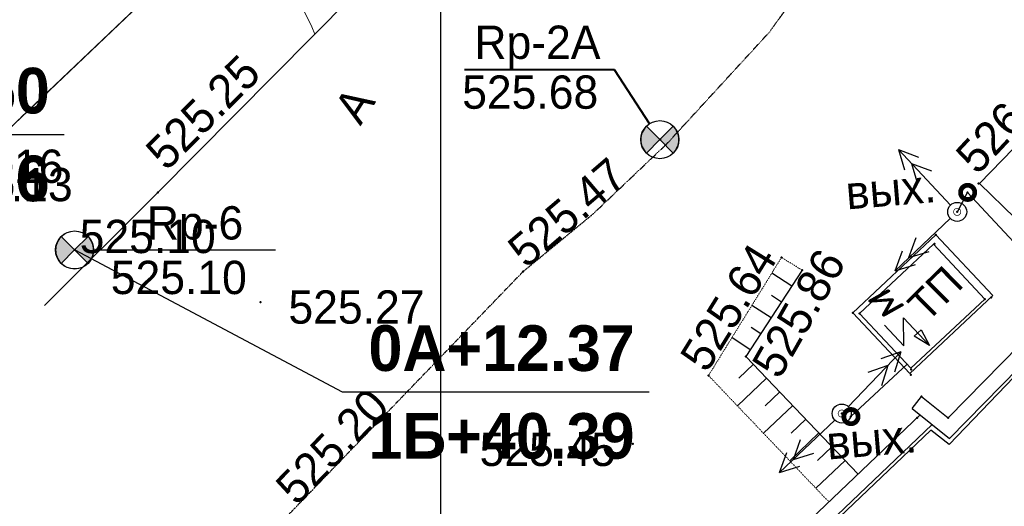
# Model space of a CAD drawing. Header units: millimetres. Extents: x 767170 to 66149698, y -983507 to 2493658.
# Tile 138 of 256: x 2448348 to 2474246, y -752016 to -739225. Entities that reach past the tile are written whole.
import ezdxf

# ---------------------------------------------------------------- set-up
doc = ezdxf.new("R2010")
doc.units = ezdxf.units.MM
for name, pattern in [('Д_ТРОТ_ТРУБА', [3, 1.5, -1.5]), ('ДОРОГИ_СТРОЯЩ', [9, 8, -1]), ('Контура низ откосов  Штриховая 0.1-0.5 - - - - - - -', [0.6, 0.1, -0.5])]:
    doc.linetypes.add(name, pattern=pattern)
for name, color, linetype in [('(003) Пункты', 7, 'Continuous'), ('(004) Точки рельефа', 7, 'Continuous'), ('(004a) Точки рельефа (отк.)', 7, 'Continuous'), ('(013) Газ', 30, 'ИК_Газопровод -------г--------'), ('(016) Кабель', 1, 'Continuous'), ('(022) Возд. Линии', 7, 'Continuous'), ('(025) Дорога', 7, 'Continuous'), ('(031) Горизонтали', 42, 'Continuous'), ('(035) Откосы', 7, 'Continuous'), ('(040) Ограда', 7, 'Continuous'), ('A_STROYSETKA', 5, 'Continuous'), ('G_KOORD', 7, 'Continuous'), ('V-NODE-TEXT', 11, 'Continuous'), ('Пикет', 7, 'Continuous')]:
    doc.layers.add(name, color=color, linetype=linetype)
doc.layers.add('ВВГ 3х2.5', color=5, linetype='Continuous', lineweight=40)
doc.styles.add('BM-431', font='txt')
doc.styles.add('D-431', font='txt')
doc.styles.add('FAYZXON', font='GOTHICB.TTF')
doc.styles.add('S', font='txtwr', dxfattribs={"oblique": 15})
doc.styles.get("Standard").update_dxf_attribs({"font": 'isocpeui.ttf'})
doc.linetypes.add('GAZ_VOZDUSH', pattern='A,1,-2,["~",Standard,S=3,R=0,X=-1.5,Y=-1.5],-1,10', length=14)
doc.linetypes.add('ИК_Газопровод -------г--------', pattern='A,9,-0.6,["Г",Standard,S=1.2,R=0,X=0,Y=-0.6],-1.2', length=10.8)
doc.linetypes.add('ИК_Э_КАБ_НН', pattern='A,8,-2,["<",Standard,S=1,R=0,X=0,Y=-0.5],8,[">",Standard,S=1,R=0,X=-0.5,Y=-0.5],-2', length=20)
doc.linetypes.add('ОГРАДА_БЕТ', pattern='A,4,["|",Standard,S=0.8,R=0,X=0,Y=-0.8],4', length=8)
doc.linetypes.add('ПОДПОРНАЯ СТЕНКА', pattern='A,2,["V",Standard,S=1.2,R=0,X=0,Y=-1.2],0.2,["V",Standard,S=0.8,R=0,X=0,Y=-0.8],0.25,["V",Standard,S=0.3,R=0,X=0,Y=-0.3],0.25', length=2.7)

# ---------------------------------------------------------------- blocks, each defined once
blk = doc.blocks.new('I00110-flat-6')
h = blk.add_hatch(color=7)
edge = h.paths.add_edge_path()
edge.add_line((0.354, 0.354), (0, 0))
edge.add_line((0, 0), (0.354, -0.354))
edge.add_arc((0, 0), 0.5, 315, 405)
edge = h.paths.add_edge_path()
edge.add_line((-0.354, -0.354), (0, 0))
edge.add_line((0, 0), (-0.354, 0.354))
edge.add_arc((0, 0), 0.5, 135, 225)
at = {"layer": '(003) Пункты'}
blk.add_circle((0, 0), 0.5, dxfattribs=at)
at = {"color": 7}
for points in [[(0, 0), (-0.354, 0.354, 0.414214), (-0.354, -0.354)], [(0, 0), (0.354, -0.354, 0.414214), (0.354, 0.354)]]:
    blk.add_lwpolyline(points, format="xyb", close=True, dxfattribs=at)
blk.add_lwpolyline([(0.008, 0), (0.008, 0)], dxfattribs=at)
at = {"color": 4, "linetype": 'Continuous', "style": 'S', "oblique": 15}
blk.add_attdef('G', (0.692, 0.111), '', height=1, dxfattribs=at)
at = {"color": 4, "style": 'S', "oblique": 15}
blk.add_attdef('Z', (0.738, -1.15), '', height=1, dxfattribs=at)
blk = doc.blocks.new('Topo Xos')
at = {"layer": '(003) Пункты', "ltscale": 600, "transparency": 16777216}
blk.add_line((-2.461, -173.665), (2.321, -173.665), dxfattribs=at)
at = {"layer": '(004) Точки рельефа', "color": 7, "linetype": 'ByBlock', "lineweight": -2, "transparency": 16777216}
for p in [(-0.773, -172.153), (-2.954, -173.665), (1.926, -175.033)]:
    blk.add_point(p, dxfattribs=at)
at = {"layer": '(025) Дорога', "linetype": 'Д_ТРОТ_ТРУБА', "ltscale": 600, "transparency": 16777216, "flags": 128}
blk.add_lwpolyline([(223.139, 118.213), (208.245, 89.448), (197.876, 69.507), (189.707, 53.958), (176.533, 32.47), (171.951, 25.289), (161.032, 1.412), (144.541, -23.563), (132.433, -37.824), (113.3, -57.675), (94.179, -76.92), (79.849, -91.248), (51.179, -119.895), (31.087, -139.861), (16.304, -154.937), (-0.773, -172.153), (-3.755, -175.128)], dxfattribs=at)
at = {"layer": '(031) Горизонтали', "color": 42, "linetype": 'Continuous', "lineweight": 0, "ltscale": 600, "transparency": 16777216}
blk.add_lwpolyline([(3.357, -167.989), (3.28, -167.802), (3.052, -167.331), (2.673, -166.869), (2.235, -166.532), (1.648, -166.166), (0.953, -165.778), (0.191, -165.376), (-0.597, -164.967), (-1.37, -164.56), (-2.088, -164.161), (-2.889, -163.711), (-3.676, -163.286), (-4.397, -162.896), (-4.998, -162.556)], dxfattribs=at)
at = {"layer": '(022) Возд. Линии', "transparency": 16777216}
blk.add_blockref('I00110-flat-6', (-2.961, -173.665), dxfattribs=at)
at = {"layer": '(003) Пункты', "transparency": 16777216, "style": 'D-431'}
for s, p in [('Rp-6', (-1.063, -173.39)), ('525.10', (-2.011, -174.824))]:
    blk.add_text(s, height=0.875, dxfattribs=at).set_placement(p)
at = {"layer": '(004) Точки рельефа', "linetype": 'ByBlock', "transparency": 16777216, "insert": (-0.85, -171.306), "char_height": 0.875, "attachment_point": 4, "rotation": 44.9688, "style": 'D-431'}
blk.add_mtext('525.25', dxfattribs=at)
at = {"layer": '(004) Точки рельефа', "linetype": 'ByBlock', "transparency": 16777216, "char_height": 0.875, "attachment_point": 4, "style": 'D-431'}
for s, insert in [('525.16', (-6.836, -171.47)), ('525.27', (2.662, -175.17))]:
    blk.add_mtext(s, dxfattribs=dict(at, insert=insert))
at = {"layer": '(004a) Точки рельефа (отк.)', "linetype": 'ByBlock', "transparency": 16777216, "char_height": 0.875, "attachment_point": 4, "style": 'D-431'}
for s, insert in [('525.13', (-6.592, -171.951)), ('525.10', (-2.829, -173.315))]:
    blk.add_mtext(s, dxfattribs=dict(at, insert=insert))
at = {"layer": '(025) Дорога', "linetype": 'ДОРОГИ_СТРОЯЩ', "transparency": 16777216, "style": 'BM-431'}
blk.add_text('A', height=0.875, rotation=57.4738, dxfattribs=at).set_placement((4.555, -170.419))
blk = doc.blocks.new('KOORDINIR')
at = {"color": 0}
for tag, p in [('Y', (0, 1.2)), ('X', (0, -3.8))]:
    blk.add_attdef(tag, p, '', height=2.6, dxfattribs=at)
blk = doc.blocks.new('A$Cccaa34c6')
at = {"layer": 'A_STROYSETKA', "linetype": 'Continuous'}
blk.add_line((150000, 250000), (150000, -7850.6), dxfattribs=at)
blk = doc.blocks.new('U1081')
at = {"color": 7, "const_width": 0.375}
blk.add_lwpolyline([(0.0125, 0.0125, 1), (-0.0125, -0.0125, 1), (0.0125, 0.0125)], format="xyb", close=True, dxfattribs=at)
at = {"color": 7}
blk.add_circle((0, 0), 0.5, dxfattribs=at)
at = {"color": 4, "oblique": 15}
blk.add_attdef('Z', (1.177455, -0.732602), '', height=2, dxfattribs=at)
blk = doc.blocks.new('asdaw1234141')
at = {"layer": '(003) Пункты', "ltscale": 600}
blk.add_line((-59121, -87633), (-54338, -87633), dxfattribs=at)
at = {"layer": '(004) Точки рельефа', "color": 7, "linetype": 'ByBlock', "lineweight": -2}
for p in [(-57432, -86121), (-59613, -87633), (-54733, -89001)]:
    blk.add_point(p, dxfattribs=at)
at = {"layer": '(013) Газ', "linetype": 'GAZ_VOZDUSH', "ltscale": 600, "flags": 128}
blk.add_lwpolyline([(18190, -35262), (9748, -44491), (-36618, -92749), (-37103, -92367), (-57221, -111523)], dxfattribs=at)
at = {"layer": '(016) Кабель', "color": 0}
for p, q in [((-38321, -89608), (-37809, -90156)), ((-37809, -90156), (-37819, -89413)), ((-37819, -89413), (-37136, -90144)), ((-37535, -89900), (-37352, -89729)), ((-37352, -89729), (-37136, -90144)), ((-37136, -90144), (-37535, -89900))]:
    blk.add_line(p, q, dxfattribs=at)
for points, elevation in [([(-33947, -87712), (-30964, -84645), (-32839, -82821), (-35822, -85888)], 525910), ([(-38973, -89301), (-37027, -87483), (-35682, -88924), (-37628, -90741)], 526419)]:
    blk.add_lwpolyline(points, close=True, dxfattribs=dict(at, elevation=elevation))
at = {"layer": '(016) Кабель', "color": 0, "linetype": 'ByBlock', "const_width": 125}
for points, elevation in [([(-36318, -86135, 1), (-35945, -86104, 1)], 525869), ([(-39388, -92030, 1), (-39014, -91998, 1)], 525910)]:
    blk.add_lwpolyline(points, format="xyb", close=True, dxfattribs=dict(at, elevation=elevation))
at = {"layer": '(016) Кабель', "linetype": 'ИК_Э_КАБ_НН', "flags": 128}
for points in [[(-36398, -86631), (-36132, -86120), (-33831, -88590)], [(-39201, -92014), (-37726, -90637)]]:
    blk.add_lwpolyline(points, dxfattribs=at)
at = {"layer": '(022) Возд. Линии'}
for p, q in [((-36585, -86458, 526046), (-37947, -84993, 526046)), ((-37947, -84993, 526046), (-37423, -85189, 526046)), ((-37947, -84993, 526046), (-37790, -85530, 526046)), ((-37607, -85359, 526046), (-37449, -85896, 526046)), ((-37607, -85359, 526046), (-37083, -85555, 526046)), ((-36588, -86803, 526046), (-38040, -88178, 526046)), ((-37677, -87835, 526046), (-37486, -87309, 526046)), ((-38040, -88178, 526046), (-37849, -87653, 526046)), ((-37677, -87835, 526046), (-37142, -87672, 526046)), ((-38040, -88178, 526046), (-37506, -88016, 526046)), ((-39271, -91753, 525915), (-37887, -90310, 525915)), ((-37887, -90310, 525915), (-38413, -90498, 525915)), ((-37887, -90310, 525915), (-38052, -90844, 525915)), ((-38233, -90671, 525915), (-38759, -90858, 525915)), ((-38233, -90671, 525915), (-38399, -91204, 525915)), ((-39626, -92105, 525915), (-41078, -93480, 525915)), ((-40715, -93137, 525915), (-40524, -92611, 525915)), ((-41078, -93480, 525915), (-40887, -92955, 525915)), ((-40715, -93137, 525915), (-40180, -92974, 525915)), ((-41078, -93480, 525915), (-40543, -93318, 525915))]:
    blk.add_line(p, q, dxfattribs=at)
at = {"layer": '(025) Дорога', "linetype": 'Д_ТРОТ_ТРУБА', "elevation": 524612}
blk.add_lwpolyline([(-64493, -105070), (-53854, -94447), (-47824, -88199), (-45983, -86685), (-44042, -84841), (-41326, -81884), (-39588, -79458), (-31164, -70747), (-21589, -60944), (-12051, -51459), (-2009, -41732), (6767, -33428), (12566, -27815), (14277, -26160)], dxfattribs=at)
at = {"layer": '(031) Горизонтали', "color": 42, "linetype": 'Continuous', "lineweight": 0, "ltscale": 600}
blk.add_lwpolyline([(-53302, -81957), (-53379, -81770), (-53608, -81300), (-53987, -80838), (-54424, -80501), (-55011, -80134), (-55706, -79746), (-56468, -79344), (-57256, -78936), (-58030, -78528), (-58747, -78129), (-59548, -77680), (-60335, -77254), (-61056, -76865), (-61657, -76524)], dxfattribs=at)
at = {"layer": '(035) Откосы'}
for p, q in [((-40756, -88584, 525705), (-41282, -88241, 525705)), ((-41302, -89419, 525705), (-41807, -89089, 525705)), ((-41029, -89002, 525705), (-41287, -88833, 525705)), ((-41575, -89836, 525705), (-41822, -89675, 525705)), ((-41848, -90254, 525705), (-42332, -89937, 525705)), ((-41764, -90639, 525705), (-42148, -91004, 525705)), ((-41420, -90999, 525705), (-42188, -91731, 525705)), ((-41076, -91360, 525705), (-41460, -91726, 525705)), ((-40732, -91721, 525705), (-41499, -92453, 525705)), ((-40388, -92082, 525705), (-40771, -92448, 525705)), ((-40044, -92443, 525705), (-40811, -93175, 525705)), ((-39700, -92804, 525705), (-40083, -93170, 525705)), ((-39355, -93165, 525705), (-40123, -93897, 525705))]:
    blk.add_line(p, q, dxfattribs=at)
at = {"layer": '(035) Откосы', "linetype": 'ПОДПОРНАЯ СТЕНКА', "elevation": 526007}
blk.add_lwpolyline([(-37653, -90884), (-35471, -88834), (-36967, -87231), (-39149, -89281)], close=True, dxfattribs=at)
at = {"layer": '(035) Откосы', "linetype": 'Контура низ откосов  Штриховая 0.1-0.5 - - - - - - -', "elevation": 525705}
blk.add_lwpolyline([(-40483, -88167), (-41029, -87830), (-42949, -90933), (-39779, -94258)], dxfattribs=at)
at = {"layer": '(035) Откосы', "elevation": 525705}
blk.add_lwpolyline([(-40483, -88167), (-41963, -90430), (-39011, -93526)], dxfattribs=at)
at = {"layer": '(040) Ограда', "linetype": 'ОГРАДА_БЕТ'}
for points, elevation in [([(-37592, -91797), (-37342, -91485), (-36640, -92047), (-30516, -85806), (-22288, -77055), (-13533, -67721), (-6076, -59819), (2773, -50835), (9881, -43712), (10161, -43998)], 525985), ([(-57303, -110837), (-46575, -100737), (-37378, -91968)], 524372)]:
    blk.add_lwpolyline(points, dxfattribs=dict(at, elevation=elevation))
at = {"layer": '(040) Ограда'}
for points, elevation in [([(-37592, -91797), (-36608, -92585), (-30228, -86083), (-21996, -77329), (-13242, -67995), (-5788, -60097), (3057, -51116), (10164, -43994)], 525985), ([(-57028, -111128), (-46299, -101027), (-37063, -92221)], 524372)]:
    blk.add_lwpolyline(points, dxfattribs=dict(at, elevation=elevation))
blk.add_lwpolyline([(-49364, -82892), (-45433, -82892), (-44501, -84314)])
at = {"layer": 'Пикет', "color": 7, "linetype": 'ByBlock', "lineweight": -2, "transparency": 16777216}
for p in [(-44220, -84733, 525678), (-35848, -85888, 526174), (-36132, -86120, 526162), (-36407, -86631, 526339), (-36967, -87231, 526426), (-37002, -87470, 526729), (-41029, -87830, 525880), (-47824, -88199, 525466), (-40483, -88167, 525998), (-35682, -88924, 526730), (-35509, -88882, 526296), (-39149, -89281, 526300), (-38973, -89301, 526712), (-41963, -90430, 525859), (-37619, -90773, 526687), (-42949, -90933, 525642), (-37630, -90913, 526337), (-37342, -91485, 526278), (-39444, -91933, 526208), (-39201, -92014, 526203), (-37456, -92043, 526256), (-36640, -92047, 526412), (-44934, -92728, 525453)]:
    blk.add_point(p, dxfattribs=at)
at = {"layer": '(022) Возд. Линии', "xscale": 1000, "yscale": 1000, "zscale": 1000}
for p in [(-44228, -84733), (-59621, -87633)]:
    blk.add_blockref('I00110-flat-6', p, dxfattribs=at)
at = {"layer": '(022) Возд. Линии', "xscale": 499.9999999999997, "yscale": 499.9999999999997, "zscale": 499.9999999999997, "rotation": 4.802156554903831}
for p in [(-36407, -86631, 526046), (-39444, -91933, 525915)]:
    blk.add_blockref('U1081', p, dxfattribs=at)
at = {"layer": '(003) Пункты', "style": 'D-431'}
for s, p in [('Rp-2А', (-49106, -82610)), ('Rp-6', (-57722, -87358)), ('525.10', (-58670, -88792))]:
    blk.add_text(s, height=875, dxfattribs=at).set_placement(p)
at = {"layer": '(004) Точки рельефа', "linetype": 'ByBlock', "insert": (-57509, -85275), "char_height": 875, "attachment_point": 4, "rotation": 44.9688, "style": 'D-431'}
blk.add_mtext('525.25', dxfattribs=at)
at = {"layer": '(004) Точки рельефа', "linetype": 'ByBlock', "insert": (-53997, -89139), "char_height": 875, "attachment_point": 4, "style": 'D-431'}
blk.add_mtext('525.27', dxfattribs=at)
at = {"layer": '(004a) Точки рельефа (отк.)', "linetype": 'ByBlock', "insert": (-63251, -85919), "char_height": 875, "attachment_point": 4, "style": 'D-431'}
blk.add_mtext('525.13', dxfattribs=at)
at = {"layer": '(016) Кабель', "color": 0, "linetype": 'ByBlock', "style": 'BM-431'}
for p in [(-39301, -86569, 525869), (-39806, -93144, 525910)]:
    blk.add_text('вых.', height=875, rotation=4.8022, dxfattribs=at).set_placement(p)
at = {"layer": '(016) Кабель', "color": 0, "style": 'D-431'}
blk.add_text('ТП', height=800, rotation=44.6432, dxfattribs=at).set_placement((-37210, -89564))
at = {"layer": '(016) Кабель', "color": 0}
blk.add_text('м', height=875, rotation=134.334, dxfattribs=at).set_placement((-37731, -89146))
at = {"layer": '(025) Дорога', "linetype": 'ДОРОГИ_СТРОЯЩ', "style": 'BM-431'}
blk.add_text('A', height=875, rotation=57.4738, dxfattribs=at).set_placement((-52104, -84387))
at = {"color": 4, "oblique": 15}
for p in [(7915, -43169, 526510), (-14957, -65237, 525926), (-30354, -80716, 525694), (-52139, -102428, 524466)]:
    blk.add_attdef('Z', p, '', height=1000, rotation=4.8022, dxfattribs=at)
at = {"layer": 'V-NODE-TEXT', "color": 7, "linetype": 'ByBlock', "char_height": 875, "attachment_point": 4, "style": 'D-431'}
for s, insert, rotation in [('{\\fD431|b0|i0|c0|p34;526.17}', (-36189, -85392, 526174), 47.0515), ('{\\fD431|b0|i0|c0|p34;525.47}', (-48020, -87814, 525466), 40.5456), ('{\\fD431|b0|i0|c0|p34;525.64}', (-43361, -90663, 525642), 58.2495), ('{\\fD431|b0|i0|c0|p34;525.86}', (-41459, -90850, 525859), 60.3186), ('{\\fD431|b0|i0|c0|p34;525.20}', (-54086, -94084, 525198), 46.0204)]:
    blk.add_mtext(s, dxfattribs=dict(at, insert=insert, rotation=rotation))
for s, insert in [('{\\fD431|b0|i0|c0|p34;525.68}', (-49427, -83489, 525678)), ('{\\fD431|b0|i0|c0|p34;525.45}', (-48968, -92880, 525453))]:
    blk.add_mtext(s, dxfattribs=dict(at, insert=insert))

msp = doc.modelspace()

# ---------------------------------------------------------------- block references
at = {"xscale": 1000, "yscale": 1000, "zscale": 1000}
msp.add_blockref('Topo Xos', (2452754.32, -571613.28), dxfattribs=at)

# ---------------------------------------------------------------- next in the draw order: linework, layer by layer
for points in [[(2438321.29, -751362.62), (2577813.45, -618609.46)], [(2438321.29, -751362.62), (2467786.57, -723320.84)], [(2448377.91, -741791.84), (2452847.39, -737538.29)]]:
    msp.add_lwpolyline(points)
at = {"lineweight": 30}
msp.add_lwpolyline([(2393442.22, -637053.35), (2399077.92, -656797.86), (2419513.28, -706926.67), (2444768.7, -741628.36, -0.376197), (2444411.26, -745566.86), (2453179.68, -737222.06, -0.45328456), (2448685.85, -736814.25), (2434281.57, -717022.34, -0.39720505), (2434803.24, -712938.6), (2476239.69, -678917.3), (2477505.41, -680459.07), (2480602.62, -677923.17), (2462828.51, -656279.77), (2432689.19, -681030.96), (2434593.13, -683349.37, -0.41421356), (2434178.66, -687571.71), (2425280.07, -694879.46, -0.5052191), (2420598.1, -693693.53), (2404648.57, -654568.66, -0.16168228)], format="xyb", dxfattribs=at)
msp.add_lwpolyline([(2444411.26, -745566.86), (2453179.68, -737222.06)], dxfattribs=at)
at = {"layer": 'G_KOORD', "color": 5, "linetype": 'Continuous'}
msp.add_lwpolyline([(2440777.55, -736144.4), (2441443.03, -742243.03), (2449519.7, -742243.03)], dxfattribs=at)
at = {"layer": 'G_KOORD', "color": 6, "linetype": 'Continuous'}
msp.add_lwpolyline([(2449800.61, -745277.92), (2456829.36, -749011.25), (2464906.03, -749011.25)], dxfattribs=at)

# ---------------------------------------------------------------- next in the draw order: block references
msp.add_blockref('A$Cccaa34c6', (2309413.61, -757644.92))
at = {"layer": 'G_KOORD', "color": 5}
ref = msp.add_blockref('KOORDINIR', (2442135.33, -742243.03), dxfattribs=dict(at, xscale=461.5384615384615, yscale=461.5384615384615, zscale=461.5384615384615))
ref.add_attrib('Y', '0А+21.50', (2442135.33, -741689.18), dxfattribs={"layer": '0', "color": 0, "height": 1200, "style": 'FAYZXON'})
ref.add_attrib('X', '1Б+31.36', (2442135.33, -743996.87), dxfattribs={"layer": '0', "color": 0, "height": 1200, "style": 'FAYZXON'})
at = {"layer": 'G_KOORD', "color": 6}
ref = msp.add_blockref('KOORDINIR', (2457521.67, -749011.25), dxfattribs=dict(at, xscale=461.5384615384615, yscale=461.5384615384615, zscale=461.5384615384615))
ref.add_attrib('Y', '0А+12.37', (2457521.67, -748457.4), dxfattribs={"layer": '0', "color": 0, "height": 1200, "style": 'FAYZXON'})
ref.add_attrib('X', '1Б+40.39', (2457521.67, -750765.09), dxfattribs={"layer": '0', "color": 0, "height": 1200, "style": 'FAYZXON'})
at = {"layer": 'ВВГ 3х2.5', "color": 1, "lineweight": 40}
msp.add_blockref('asdaw1234141', (2509413.61, -657644.92), dxfattribs=at)

doc.saveas('drawing.dxf')
